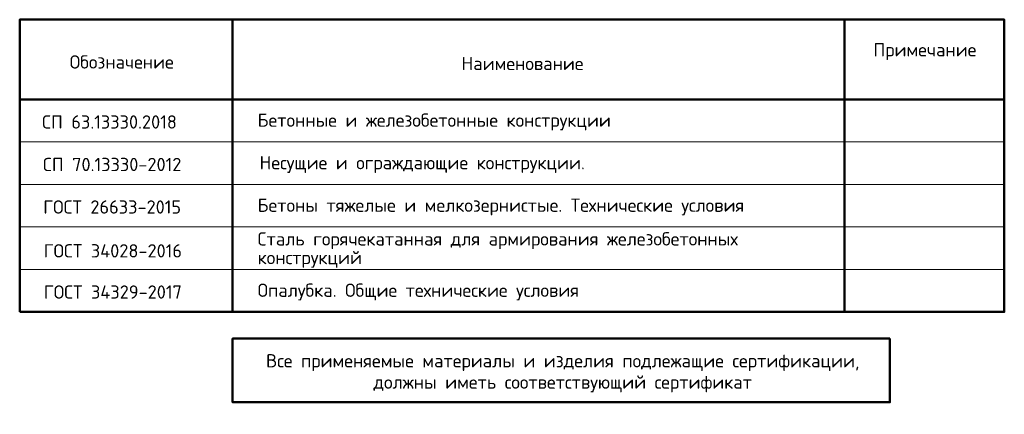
# Model space of a CAD drawing. Header units: millimetres. Extents: x 0 to 76200, y 0 to 35640.
# Tile 5 of 5: x 54000 to 76200, y 7529 to 16440. Entities that reach past the tile are written whole.
import ezdxf

# ---------------------------------------------------------------- set-up
doc = ezdxf.new("R2010")
doc.units = ezdxf.units.MM
doc.layers.add('Standard', color=7, linetype='Continuous', lineweight=25)
doc.layers.add('Общий01', color=7, linetype='Continuous', lineweight=13)
doc.styles.add('ISOCPEUR', font='txt')

msp = doc.modelspace()

# ---------------------------------------------------------------- linework, layer by layer
at = {"layer": 'Standard', "color": 7, "linetype": 'Continuous', "lineweight": 13, "transparency": 33554687}
for p, q in [((54000, 16440), (76200, 16440)), ((54000, 13680), (76200, 13680)), ((54000, 12720), (76200, 12720)), ((54000, 12720), (76200, 12720)), ((54000, 11760), (76200, 11760)), ((54000, 10800), (76200, 10800)), ((54000, 9840), (76200, 9840))]:
    msp.add_line(p, q, dxfattribs=at)
at = {"layer": 'Standard', "color": 7, "linetype": 'Continuous', "lineweight": 50, "transparency": 33554687}
for p, q in [((58800, 16440), (58800, 9840)), ((72600, 16440), (72600, 9840)), ((54000, 14640), (76200, 14640))]:
    msp.add_line(p, q, dxfattribs=at)
for points in [[(54000, 9840), (54000, 16440), (76200, 16440), (76200, 9840), (54000, 9840)], [(73620, 9240), (58800, 9240), (58800, 7800), (73620, 7800), (73620, 9240)]]:
    msp.add_lwpolyline(points, close=True, dxfattribs=at)

# ---------------------------------------------------------------- texts
at = {"layer": 'Standard', "color": 7, "linetype": 'Continuous', "lineweight": 13, "transparency": 33554687, "char_height": 300, "style": 'ISOCPEUR'}
for s, insert, width, attachment_point in [('\\A1;{\\fISOCPEUR|i0|b0;\\H300.000000;\\W1.000000;\\C7;Примечание}\\P', (74410, 15720), 2336, 5), ('\\A1;{\\fISOCPEUR|i0|b0;\\H300.000000;\\W1.000000;\\C7;Обозначение}\\P', (56301, 15485), 2501.27, 5), ('\\A1;{\\fISOCPEUR|i0|b0;\\H300.000000;\\W1.000000;\\C7;Наименование}\\P', (65337, 15450), 2786.67, 5), ('\\A1;{\\fISOCPEUR|i0|b0;\\H300.000000;\\W1.000000;\\C7;СП 63.13330.2018}\\P', (56025, 14130), 3141.51, 5), ('\\A1;{\\fISOCPEUR|i0|b0;\\H300.000000;\\W1.000000;\\C7;Бетонные и железобетонные конструкции}\\P', (59364, 14130), 8143.88, 4), ('\\A1;{\\fISOCPEUR|i0|b0;\\H300.000000;\\W1.000000;\\C7;СП 70.13330-2012}\\P', (56085, 13170), 3261.82, 5), ('\\A1;{\\fISOCPEUR|i0|b0;\\H300.000000;\\W1.000000;\\C7;Несущие и ограждающие конструкции.}\\P', (59409, 13170), 7483.78, 4), ('\\A1;{\\fISOCPEUR|i0|b0;\\H300.000000;\\W1.000000;\\C7;ГОСТ 26633-2015}\\P', (56085, 12210), 3264.44, 5), ('\\A1;{\\fISOCPEUR|i0|b0;\\H300.000000;\\W1.000000;\\C7;Бетоны тяжелые и мелкозернистые. Технические условия}\\P', (59364, 12210), 11114.18, 4), ('\\A1;{\\fISOCPEUR|i0|b0;\\H300.000000;\\W1.000000;\\C7;ГОСТ 34028-2016}\\P', (56100, 11220), 3294.5, 5), ('\\A1;{\\fISOCPEUR|i0|b0;\\H300.000000;\\W1.000000;\\C7;ГОСТ 34329-2017}\\P', (56100, 10290), 3294.5, 5), ('\\A1;{\\fISOCPEUR|i0|b0;\\H300.000000;\\W1.000000;\\C7;Опалубка. Общие технические условия}\\P', (59364, 10290), 7498.79, 4)]:
    msp.add_mtext(s, dxfattribs=dict(at, insert=insert, width=width, attachment_point=attachment_point))
at = {"layer": 'Standard', "color": 7, "linetype": 'Continuous', "lineweight": 13, "transparency": 33554687, "insert": (59364, 11640), "char_height": 300, "width": 11165.25, "attachment_point": 1, "line_spacing_factor": 0.843373}
msp.add_mtext('\\A1;{\\fISOCPEUR|i0|b0;\\H300.000000;\\W1.000000;\\C7;Сталь горячекатанная для армирования железобетонных}\\P{\\fISOCPEUR|i0|b0;\\H300.000000;\\W1.000000;\\C7;конструкций}\\P', dxfattribs=at)
at = {"layer": 'Общий01', "transparency": 33554687, "insert": (66244, 8888), "char_height": 300, "width": 13010.25, "attachment_point": 2, "line_spacing_factor": 0.963855}
msp.add_mtext('\\A1;{\\fISOCPEUR|i0|b0;\\H300.000000;\\W1.000000;\\C7;Все применяемые материалы и изделия подлежащие сертификации,}\\P{\\fISOCPEUR|i0|b0;\\H300.000000;\\W1.000000;\\C7;должны иметь соответствующий сертификат}\\P', dxfattribs=at)

doc.saveas('drawing.dxf')
